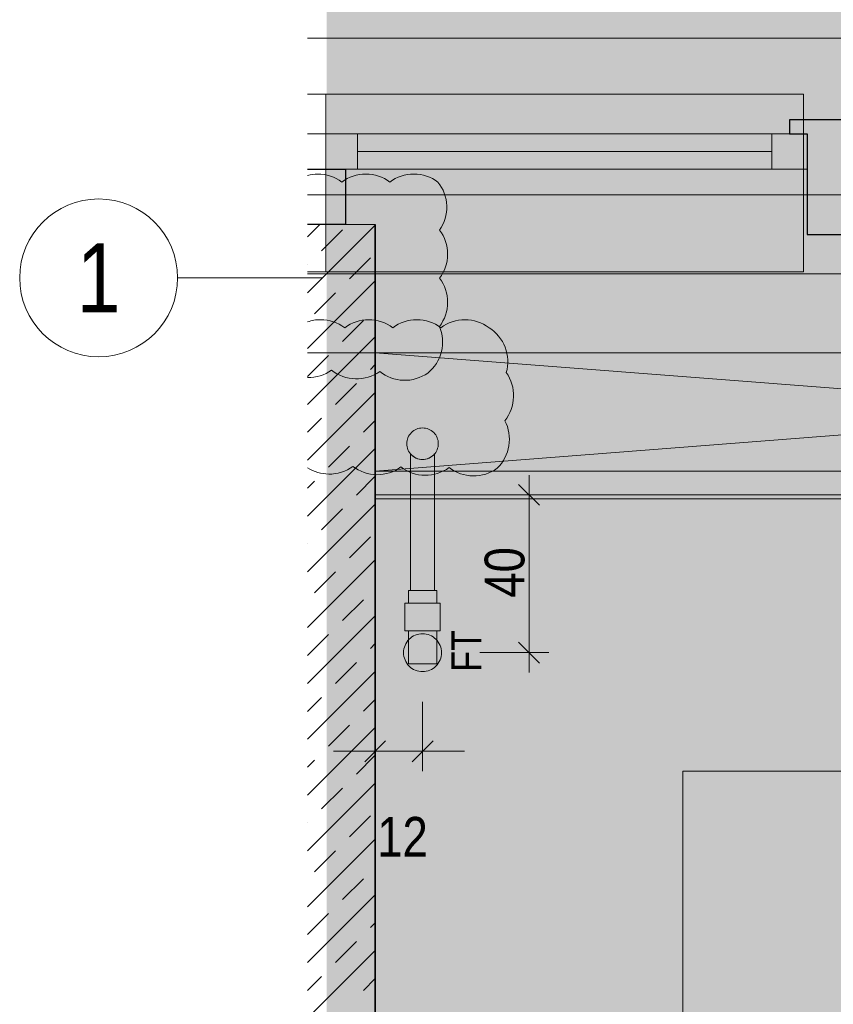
# Model space of a CAD drawing. Extents: x -620 to 300, y 62 to 1112.
# Tile 172 of 200: x -554 to -513, y 963 to 1012. Entities that reach past the tile are written whole.
import ezdxf
from ezdxf.enums import TextEntityAlignment as Align
from ezdxf.lldxf.tags import DXFTag

# ---------------------------------------------------------------- set-up
doc = ezdxf.new("R2010")
doc.units = 0
doc.layers.get('0').update_dxf_attribs({"lineweight": 13})
for name, color, linetype, lineweight, true_color in [('30 -33 Aussenwände- 7 Fassade_ Elemente', 7, 'Continuous', 9, 0x00aacc), ('30 -34 Innenwände- 1 tragend', 7, 'Continuous', 13, 0xdd0806), ('30 -35 Decken- 1 Konstruktion-Träger- Stahlbeton', 7, 'Continuous', 13, 0x33aa00), ('30 -35 Decken- 2.1 Treppen Innen 2D', 7, 'Continuous', 9, 0x599559), ('40 -47 Nutzungspez. Anlagen -4 Feuerlöschanlagen', 7, 'Continuous', 9, 0xff7fff), ('70 -76 Bemaßung- 2 Allgemein', 9, 'Continuous', 5, 0x808080), ('70 -77 Revision- 2 Wolken', 7, 'Continuous', 18, 0x944cff), ('iwb_Layout Achsbezeichung', 1, 'Continuous', 13, 0xff0000), ('iwb_Layout BA_Markierung', 7, 'Continuous', 9, 0xbadcdc)]:
    doc.layers.add(name, color=color, linetype=linetype, lineweight=lineweight, true_color=true_color)
doc.layers.add('70 -71 Achsen- 1 Gebäudeachsen', color=7, linetype='STRICHPUNKT2-A06CPVM0L0', lineweight=18)
doc.layers.add('Keine-A06CPVLYL0', color=7, linetype='Continuous', lineweight=9)
doc.styles.get("Standard").update_dxf_attribs({"font": 'ARIALN.TTF'})
tags = doc.linetypes.add('grob-A06CPVLVL0', pattern=[14, 3, -8, 3]).pattern_tags.tags
tags[8:9] = [DXFTag(74, 4), DXFTag(75, 0), DXFTag(340, '0'), DXFTag(46, 0.0), DXFTag(50, 0.0), DXFTag(44, 0.0), DXFTag(45, 0.0)]
tags[6:7] = [DXFTag(74, 4), DXFTag(75, 0), DXFTag(340, '0'), DXFTag(46, 0.0), DXFTag(50, 0.0), DXFTag(44, 0.0), DXFTag(45, 0.0)]
tags[4:5] = [DXFTag(74, 4), DXFTag(75, 0), DXFTag(340, '0'), DXFTag(46, 0.0), DXFTag(50, 0.0), DXFTag(44, 0.0), DXFTag(45, 0.0)]
tags = doc.linetypes.add('STRICHPUNKT2', pattern=[12.7, 6.35, -3.175, 0, -3.175]).pattern_tags.tags
tags[10:11] = [DXFTag(74, 4), DXFTag(75, 0), DXFTag(340, '0'), DXFTag(46, 0.0), DXFTag(50, 0.0), DXFTag(44, 0.0), DXFTag(45, 0.0)]
tags[8:9] = [DXFTag(74, 4), DXFTag(75, 0), DXFTag(340, '0'), DXFTag(46, 0.0), DXFTag(50, 0.0), DXFTag(44, 0.0), DXFTag(45, 0.0)]
tags[6:7] = [DXFTag(74, 4), DXFTag(75, 0), DXFTag(340, '0'), DXFTag(46, 0.0), DXFTag(50, 0.0), DXFTag(44, 0.0), DXFTag(45, 0.0)]
tags[4:5] = [DXFTag(74, 4), DXFTag(75, 0), DXFTag(340, '0'), DXFTag(46, 0.0), DXFTag(50, 0.0), DXFTag(44, 0.0), DXFTag(45, 0.0)]
tags = doc.linetypes.add('STRICHPUNKT2-A06CPVM0L0', pattern=[12.7, 6.35, -3.175, 0, -3.175]).pattern_tags.tags
tags[10:11] = [DXFTag(74, 4), DXFTag(75, 0), DXFTag(340, '0'), DXFTag(46, 0.0), DXFTag(50, 0.0), DXFTag(44, 0.0), DXFTag(45, 0.0)]
tags[8:9] = [DXFTag(74, 4), DXFTag(75, 0), DXFTag(340, '0'), DXFTag(46, 0.0), DXFTag(50, 0.0), DXFTag(44, 0.0), DXFTag(45, 0.0)]
tags[6:7] = [DXFTag(74, 4), DXFTag(75, 0), DXFTag(340, '0'), DXFTag(46, 0.0), DXFTag(50, 0.0), DXFTag(44, 0.0), DXFTag(45, 0.0)]
tags[4:5] = [DXFTag(74, 4), DXFTag(75, 0), DXFTag(340, '0'), DXFTag(46, 0.0), DXFTag(50, 0.0), DXFTag(44, 0.0), DXFTag(45, 0.0)]

# ---------------------------------------------------------------- blocks, each defined once
blk = doc.blocks.new('Polygon-A06CPVLNL0')
at = {"color": 0, "linetype": 'ByBlock', "lineweight": -2, "ltscale": 0.13}
blk.add_solid([(-459.485, 86.607), (-538.631, 86.396), (-459.318, 1083.814), (-538.631, 1083.814)], dxfattribs=at)
blk = doc.blocks.new('Referenz-A06CPVM1L0')
at = {"layer": '30 -33 Aussenwände- 7 Fassade_ Elemente', "color": 0, "linetype": 'Continuous', "ltscale": 0.13}
for p, q in [((-457.576, 1011.554), (-539.606, 1011.554)), ((-539.606, 1006.714), (-538.676, 1006.714)), ((-538.676, 1006.714), (-514.276, 1006.714)), ((-538.676, 1004.914), (-538.676, 1006.714)), ((-514.276, 1006.714), (-514.276, 1004.914)), ((-538.676, 1004.914), (-539.606, 1004.914)), ((-514.276, 1004.914), (-538.676, 1004.914)), ((-539.606, 995.614), (-460.676, 995.614))]:
    blk.add_line(p, q, dxfattribs=at)
at = {"layer": '30 -33 Aussenwände- 7 Fassade_ Elemente', "color": 0}
for p, q in [((-539.606, 1008.714), (-538.676, 1008.714)), ((-538.676, 1008.714), (-538.676, 1006.714)), ((-538.676, 1008.714), (-514.476, 1008.714)), ((-514.476, 1008.714), (-514.476, 1006.714)), ((-538.676, 1006.714), (-539.606, 1006.714)), ((-538.676, 1004.914), (-538.676, 1006.714)), ((-538.676, 1006.714), (-537.076, 1006.714)), ((-537.076, 1006.714), (-516.076, 1006.714)), ((-537.076, 1004.914), (-537.076, 1006.714)), ((-516.076, 1006.714), (-516.076, 1004.914)), ((-514.476, 1006.714), (-516.076, 1006.714)), ((-514.476, 1004.914), (-514.476, 1006.714)), ((-516.076, 1005.814), (-537.076, 1005.814)), ((-539.606, 1004.914), (-538.676, 1004.914)), ((-538.676, 999.714), (-538.676, 1004.914)), ((-537.076, 1004.914), (-538.676, 1004.914)), ((-516.076, 1004.914), (-537.076, 1004.914)), ((-516.076, 1004.914), (-514.476, 1004.914)), ((-514.476, 999.714), (-514.476, 1004.914)), ((-539.606, 999.714), (-538.676, 999.714)), ((-538.676, 999.714), (-514.476, 999.714))]:
    blk.add_line(p, q, dxfattribs=at)
at = {"layer": '30 -33 Aussenwände- 7 Fassade_ Elemente', "color": 0, "linetype": 'Continuous', "lineweight": 25, "ltscale": 0.25}
for p, q in [((-515.176, 1007.414), (-515.176, 1006.714)), ((-510.976, 1007.414), (-515.176, 1007.414)), ((-515.176, 1006.714), (-514.276, 1006.714)), ((-514.276, 1006.714), (-514.276, 1001.614)), ((-539.606, 1004.914), (-537.676, 1004.914)), ((-537.676, 1004.914), (-537.676, 1002.114)), ((-537.676, 1002.114), (-539.606, 1002.114)), ((-514.276, 1001.614), (-511.876, 1001.614))]:
    blk.add_line(p, q, dxfattribs=at)
at = {"layer": '30 -33 Aussenwände- 7 Fassade_ Elemente', "color": 0, "linetype": 'Continuous', "lineweight": 18, "ltscale": 0.18}
for p, q in [((-539.606, 1006.714), (-538.676, 1006.714)), ((-538.676, 1006.714), (-537.076, 1006.714)), ((-538.676, 1004.914), (-538.676, 1006.714)), ((-537.076, 1006.714), (-537.076, 1004.914)), ((-516.076, 1006.714), (-514.276, 1006.714)), ((-516.076, 1004.914), (-516.076, 1006.714)), ((-514.276, 1006.714), (-514.276, 1004.914)), ((-537.076, 1005.814), (-516.076, 1005.814)), ((-538.676, 1004.914), (-539.606, 1004.914)), ((-537.076, 1004.914), (-538.676, 1004.914)), ((-514.276, 1004.914), (-516.076, 1004.914))]:
    blk.add_line(p, q, dxfattribs=at)
at = {"layer": '30 -34 Innenwände- 1 tragend', "color": 0, "lineweight": 9}
for p, q in [((-539.606, 1001.481), (-538.974, 1002.114)), ((-539.606, 1001.481), (-538.974, 1002.114)), ((-539.606, 998.653), (-536.176, 1002.083)), ((-539.606, 998.653), (-536.176, 1002.083)), ((-538.897, 1000.776), (-537.837, 1001.837)), ((-538.897, 1000.776), (-537.837, 1001.837)), ((-539.606, 1000.067), (-539.604, 1000.069)), ((-539.606, 1000.067), (-539.604, 1000.069)), ((-537.483, 999.362), (-536.422, 1000.423)), ((-537.483, 999.362), (-536.422, 1000.423)), ((-539.606, 995.825), (-536.176, 999.255)), ((-539.606, 995.825), (-536.176, 999.255)), ((-539.251, 997.594), (-538.19, 998.655)), ((-539.251, 997.594), (-538.19, 998.655)), ((-537.837, 996.18), (-536.776, 997.241)), ((-537.837, 996.18), (-536.776, 997.241)), ((-539.606, 992.996), (-536.176, 996.426)), ((-539.606, 992.996), (-536.176, 996.426)), ((-539.604, 994.412), (-538.544, 995.473)), ((-539.604, 994.412), (-538.544, 995.473)), ((-536.422, 994.766), (-536.176, 995.012)), ((-536.422, 994.766), (-536.176, 995.012)), ((-538.19, 992.998), (-537.129, 994.059)), ((-538.19, 992.998), (-537.129, 994.059)), ((-539.606, 990.168), (-536.176, 993.598)), ((-539.606, 990.168), (-536.176, 993.598)), ((-539.606, 991.582), (-538.897, 992.291)), ((-539.606, 991.582), (-538.897, 992.291)), ((-536.776, 991.584), (-536.176, 992.184)), ((-536.776, 991.584), (-536.176, 992.184)), ((-539.606, 987.339), (-536.176, 990.769)), ((-539.606, 987.339), (-536.176, 990.769)), ((-538.544, 989.816), (-537.483, 990.877)), ((-538.544, 989.816), (-537.483, 990.877)), ((-539.606, 988.753), (-539.251, 989.109)), ((-539.606, 988.753), (-539.251, 989.109)), ((-537.129, 988.402), (-536.176, 989.355)), ((-537.129, 988.402), (-536.176, 989.355)), ((-539.606, 984.511), (-536.176, 987.941)), ((-539.606, 984.511), (-536.176, 987.941)), ((-538.897, 986.634), (-537.837, 987.695)), ((-538.897, 986.634), (-537.837, 987.695)), ((-537.483, 985.22), (-536.422, 986.281)), ((-537.483, 985.22), (-536.422, 986.281)), ((-539.606, 985.925), (-539.604, 985.927)), ((-539.606, 985.925), (-539.604, 985.927)), ((-539.606, 981.682), (-536.176, 985.113)), ((-539.606, 981.682), (-536.176, 985.113)), ((-539.251, 983.452), (-538.19, 984.513)), ((-539.251, 983.452), (-538.19, 984.513)), ((-537.837, 982.038), (-536.776, 983.099)), ((-537.837, 982.038), (-536.776, 983.099)), ((-539.606, 978.854), (-536.176, 982.284)), ((-539.606, 978.854), (-536.176, 982.284)), ((-539.604, 980.27), (-538.544, 981.331)), ((-539.604, 980.27), (-538.544, 981.331)), ((-536.422, 980.624), (-536.176, 980.87)), ((-536.422, 980.624), (-536.176, 980.87)), ((-538.19, 978.856), (-537.129, 979.917)), ((-538.19, 978.856), (-537.129, 979.917)), ((-539.606, 976.026), (-536.176, 979.456)), ((-539.606, 976.026), (-536.176, 979.456)), ((-539.606, 977.44), (-538.897, 978.149)), ((-539.606, 977.44), (-538.897, 978.149)), ((-536.776, 977.442), (-536.176, 978.041)), ((-536.776, 977.442), (-536.176, 978.041)), ((-539.606, 973.197), (-536.176, 976.627)), ((-539.606, 973.197), (-536.176, 976.627)), ((-538.544, 975.674), (-537.483, 976.735)), ((-538.544, 975.674), (-537.483, 976.735)), ((-537.129, 974.26), (-536.176, 975.213)), ((-537.129, 974.26), (-536.176, 975.213)), ((-539.606, 974.611), (-539.251, 974.967)), ((-539.606, 974.611), (-539.251, 974.967)), ((-539.606, 970.369), (-536.176, 973.799)), ((-539.606, 970.369), (-536.176, 973.799)), ((-538.897, 972.492), (-537.837, 973.553)), ((-538.897, 972.492), (-537.837, 973.553)), ((-537.483, 971.078), (-536.422, 972.138)), ((-537.483, 971.078), (-536.422, 972.138)), ((-539.606, 971.783), (-539.604, 971.785)), ((-539.606, 971.783), (-539.604, 971.785)), ((-539.606, 967.54), (-536.176, 970.97)), ((-539.606, 967.54), (-536.176, 970.97)), ((-539.251, 969.31), (-538.19, 970.371)), ((-539.251, 969.31), (-538.19, 970.371)), ((-537.837, 967.896), (-536.776, 968.956)), ((-537.837, 967.896), (-536.776, 968.956)), ((-539.606, 964.712), (-536.176, 968.142)), ((-539.606, 964.712), (-536.176, 968.142)), ((-539.604, 966.128), (-538.544, 967.189)), ((-539.604, 966.128), (-538.544, 967.189)), ((-536.422, 966.482), (-536.176, 966.728)), ((-536.422, 966.482), (-536.176, 966.728)), ((-538.19, 964.714), (-537.129, 965.774)), ((-538.19, 964.714), (-537.129, 965.774)), ((-539.606, 961.883), (-536.176, 965.314)), ((-539.606, 961.883), (-536.176, 965.314)), ((-539.606, 963.298), (-538.897, 964.007)), ((-539.606, 963.298), (-538.897, 964.007)), ((-536.776, 963.3), (-536.176, 963.899)), ((-536.776, 963.3), (-536.176, 963.899))]:
    blk.add_line(p, q, dxfattribs=at)
at = {"layer": '30 -34 Innenwände- 1 tragend', "color": 0, "linetype": 'Continuous', "lineweight": -2, "ltscale": 0.13}
for p, q in [((-539.606, 1002.114), (-536.176, 1002.114)), ((-536.176, 1002.114), (-536.176, 837.114))]:
    blk.add_line(p, q, dxfattribs=at)
at = {"layer": '30 -34 Innenwände- 1 tragend', "color": 0, "lineweight": 35}
blk.add_line((-536.176, 1002.114), (-536.176, 837.114), dxfattribs=at)
at = {"layer": '30 -35 Decken- 1 Konstruktion-Träger- Stahlbeton', "color": 0, "linetype": 'grob-A06CPVLVL0', "lineweight": -2, "ltscale": 0.13}
for p, q in [((34.824, 1003.614), (-539.606, 1003.614)), ((34.824, 995.614), (-539.606, 995.614))]:
    blk.add_line(p, q, dxfattribs=at)
at = {"layer": '30 -35 Decken- 2.1 Treppen Innen 2D', "color": 0}
for p, q in [((-536.176, 988.414), (-536.176, 989.614)), ((-536.176, 989.614), (-458.676, 989.614)), ((-458.676, 988.414), (-536.176, 988.414)), ((-458.676, 988.214), (-536.176, 988.214)), ((-536.176, 988.214), (-536.176, 960.614)), ((-474.276, 974.414), (-520.576, 974.414)), ((-520.576, 974.414), (-520.576, 882.014))]:
    blk.add_line(p, q, dxfattribs=at)
at = {"layer": '30 -35 Decken- 2.1 Treppen Innen 2D', "color": 0, "linetype": 'grob-A06CPVLVL0', "ltscale": 0.13}
for p, q in [((-458.676, 988.214), (-536.176, 988.214)), ((-536.176, 988.214), (-536.176, 957.814))]:
    blk.add_line(p, q, dxfattribs=at)
at = {"layer": '40 -47 Nutzungspez. Anlagen -4 Feuerlöschanlagen', "color": 0, "linetype": 'Continuous', "ltscale": 0.13}
for p, q in [((-534.395, 991.511), (-534.342, 991.569)), ((-534.342, 991.569), (-534.284, 991.622)), ((-534.284, 991.622), (-534.221, 991.669)), ((-534.221, 991.669), (-534.153, 991.709)), ((-534.153, 991.709), (-534.082, 991.743)), ((-534.082, 991.743), (-534.009, 991.769)), ((-534.009, 991.769), (-533.932, 991.788)), ((-533.932, 991.788), (-533.855, 991.8)), ((-533.855, 991.8), (-533.776, 991.804)), ((-533.776, 991.804), (-533.698, 991.8)), ((-533.698, 991.8), (-533.62, 991.788)), ((-533.62, 991.788), (-533.544, 991.769)), ((-533.544, 991.769), (-533.47, 991.743)), ((-533.47, 991.743), (-533.399, 991.709)), ((-533.399, 991.709), (-533.332, 991.669)), ((-533.332, 991.669), (-533.269, 991.622)), ((-533.269, 991.622), (-533.211, 991.569)), ((-533.211, 991.569), (-533.158, 991.511)), ((-534.576, 991.004), (-534.572, 991.082)), ((-534.572, 991.082), (-534.561, 991.16)), ((-534.561, 991.16), (-534.542, 991.236)), ((-534.542, 991.236), (-534.515, 991.31)), ((-534.515, 991.31), (-534.482, 991.381)), ((-534.482, 991.381), (-534.441, 991.448)), ((-534.441, 991.448), (-534.395, 991.511)), ((-533.158, 991.511), (-533.111, 991.448)), ((-533.111, 991.448), (-533.071, 991.381)), ((-533.071, 991.381), (-533.037, 991.31)), ((-533.037, 991.31), (-533.011, 991.236)), ((-533.011, 991.236), (-532.992, 991.16)), ((-532.992, 991.16), (-532.98, 991.082)), ((-532.98, 991.082), (-532.976, 991.004)), ((-534.572, 990.925), (-534.576, 991.004)), ((-534.561, 990.848), (-534.572, 990.925)), ((-534.542, 990.771), (-534.561, 990.848)), ((-534.515, 990.697), (-534.542, 990.771)), ((-534.482, 990.627), (-534.515, 990.697)), ((-534.441, 990.559), (-534.482, 990.627)), ((-534.395, 990.496), (-534.441, 990.559)), ((-533.111, 990.559), (-533.158, 990.496)), ((-533.071, 990.627), (-533.111, 990.559)), ((-533.037, 990.697), (-533.071, 990.627)), ((-533.011, 990.771), (-533.037, 990.697)), ((-532.992, 990.848), (-533.011, 990.771)), ((-532.98, 990.925), (-532.992, 990.848)), ((-532.976, 991.004), (-532.98, 990.925)), ((-534.342, 990.438), (-534.395, 990.496)), ((-534.384, 990.483), (-534.384, 983.567)), ((-534.284, 990.385), (-534.342, 990.438)), ((-534.221, 990.338), (-534.284, 990.385)), ((-534.153, 990.298), (-534.221, 990.338)), ((-534.082, 990.265), (-534.153, 990.298)), ((-534.009, 990.238), (-534.082, 990.265)), ((-533.932, 990.219), (-534.009, 990.238)), ((-533.855, 990.207), (-533.932, 990.219)), ((-533.776, 990.204), (-533.855, 990.207)), ((-533.698, 990.207), (-533.776, 990.204)), ((-533.62, 990.219), (-533.698, 990.207)), ((-533.544, 990.238), (-533.62, 990.219)), ((-533.47, 990.265), (-533.544, 990.238)), ((-533.399, 990.298), (-533.47, 990.265)), ((-533.332, 990.338), (-533.399, 990.298)), ((-533.269, 990.385), (-533.332, 990.338)), ((-533.211, 990.438), (-533.269, 990.385)), ((-533.158, 990.496), (-533.211, 990.438)), ((-533.169, 983.567), (-533.169, 990.483)), ((-534.494, 982.923), (-534.494, 983.567)), ((-534.494, 983.567), (-533.058, 983.567)), ((-534.384, 983.567), (-533.169, 983.567)), ((-533.058, 983.567), (-533.058, 982.923)), ((-534.666, 981.52), (-534.666, 982.923)), ((-534.666, 982.923), (-532.886, 982.923)), ((-533.058, 982.923), (-534.494, 982.923)), ((-532.886, 982.923), (-532.886, 981.52)), ((-532.886, 981.52), (-534.666, 981.52)), ((-534.52, 981.024), (-534.457, 981.094)), ((-534.494, 979.845), (-534.494, 981.52)), ((-534.494, 981.52), (-533.058, 981.52)), ((-534.457, 981.094), (-534.387, 981.157)), ((-534.387, 981.157), (-534.311, 981.214)), ((-534.311, 981.214), (-534.23, 981.262)), ((-534.23, 981.262), (-534.145, 981.303)), ((-534.145, 981.303), (-534.056, 981.334)), ((-534.056, 981.334), (-533.964, 981.357)), ((-533.964, 981.357), (-533.871, 981.371)), ((-533.871, 981.371), (-533.776, 981.376)), ((-533.776, 981.376), (-533.682, 981.371)), ((-533.682, 981.371), (-533.589, 981.357)), ((-533.589, 981.357), (-533.497, 981.334)), ((-533.497, 981.334), (-533.408, 981.303)), ((-533.408, 981.303), (-533.323, 981.262)), ((-533.323, 981.262), (-533.242, 981.214)), ((-533.242, 981.214), (-533.166, 981.157)), ((-533.166, 981.157), (-533.096, 981.094)), ((-533.096, 981.094), (-533.032, 981.024)), ((-533.058, 981.52), (-533.058, 979.845)), ((-534.734, 980.508), (-534.72, 980.601)), ((-534.72, 980.601), (-534.697, 980.693)), ((-534.697, 980.693), (-534.665, 980.782)), ((-534.665, 980.782), (-534.625, 980.867)), ((-534.625, 980.867), (-534.576, 980.948)), ((-534.576, 980.948), (-534.52, 981.024)), ((-533.032, 981.024), (-532.976, 980.948)), ((-532.976, 980.948), (-532.928, 980.867)), ((-532.928, 980.867), (-532.887, 980.782)), ((-532.887, 980.782), (-532.855, 980.693)), ((-532.855, 980.693), (-532.832, 980.601)), ((-532.832, 980.601), (-532.819, 980.508)), ((-534.739, 980.414), (-534.734, 980.508)), ((-534.734, 980.319), (-534.739, 980.414)), ((-534.72, 980.226), (-534.734, 980.319)), ((-534.697, 980.134), (-534.72, 980.226)), ((-534.665, 980.045), (-534.697, 980.134)), ((-532.855, 980.134), (-532.887, 980.045)), ((-532.832, 980.226), (-532.855, 980.134)), ((-532.819, 980.319), (-532.832, 980.226)), ((-532.819, 980.508), (-532.814, 980.414)), ((-532.814, 980.414), (-532.819, 980.319)), ((-534.625, 979.96), (-534.665, 980.045)), ((-534.576, 979.879), (-534.625, 979.96)), ((-534.52, 979.803), (-534.576, 979.879)), ((-534.457, 979.733), (-534.52, 979.803)), ((-533.058, 979.845), (-534.494, 979.845)), ((-534.387, 979.67), (-534.457, 979.733)), ((-534.311, 979.614), (-534.387, 979.67)), ((-534.23, 979.565), (-534.311, 979.614)), ((-534.145, 979.525), (-534.23, 979.565)), ((-533.323, 979.565), (-533.408, 979.525)), ((-533.242, 979.614), (-533.323, 979.565)), ((-533.166, 979.67), (-533.242, 979.614)), ((-533.096, 979.733), (-533.166, 979.67)), ((-533.032, 979.803), (-533.096, 979.733)), ((-532.976, 979.879), (-533.032, 979.803)), ((-532.928, 979.96), (-532.976, 979.879)), ((-532.887, 980.045), (-532.928, 979.96)), ((-534.056, 979.493), (-534.145, 979.525)), ((-533.964, 979.47), (-534.056, 979.493)), ((-533.871, 979.456), (-533.964, 979.47)), ((-533.776, 979.451), (-533.871, 979.456)), ((-533.682, 979.456), (-533.776, 979.451)), ((-533.589, 979.47), (-533.682, 979.456)), ((-533.497, 979.493), (-533.589, 979.47)), ((-533.408, 979.525), (-533.497, 979.493))]:
    blk.add_line(p, q, dxfattribs=at)
blk.add_ellipse((-533.776, 991.001), major_axis=(-0.607, -0.518), ratio=1, start_param=0, end_param=1.728588, dxfattribs=at)
at = {"layer": '70 -71 Achsen- 1 Gebäudeachsen', "color": 0, "linetype": 'STRICHPUNKT2-A06CPVM0L0', "ltscale": 0.18}
blk.add_line((-539.606, 999.614), (75.885, 999.614), dxfattribs=at)
at = {"layer": '70 -76 Bemaßung- 2 Allgemein', "color": 0, "linetype": 'Continuous', "ltscale": 0.13}
for p, q in [((-528.376, 989.414), (-528.376, 987.353)), ((-530.876, 988.414), (-527.376, 988.414)), ((-528.376, 981.474), (-528.376, 987.353)), ((-528.376, 979.414), (-528.376, 981.474)), ((-530.876, 980.414), (-527.376, 980.414)), ((-536.176, 977.914), (-536.176, 974.414)), ((-533.776, 977.914), (-533.776, 974.414)), ((-537.237, 975.414), (-538.297, 975.414)), ((-535.176, 975.414), (-537.237, 975.414)), ((-533.776, 975.414), (-536.176, 975.414)), ((-534.776, 975.414), (-532.716, 975.414)), ((-532.716, 975.414), (-531.655, 975.414))]:
    blk.add_line(p, q, dxfattribs=at)
at = {"layer": '70 -76 Bemaßung- 2 Allgemein', "color": 0, "linetype": 'Continuous', "lineweight": 20, "ltscale": 0.2}
for p, q in [((-528.907, 988.944), (-527.846, 987.883)), ((-527.846, 979.883), (-528.907, 980.944)), ((-535.646, 975.944), (-536.707, 974.883)), ((-534.307, 974.883), (-533.246, 975.944))]:
    blk.add_line(p, q, dxfattribs=at)
at = {"layer": '70 -77 Revision- 2 Wolken', "color": 0, "linetype": 'Continuous', "ltscale": 0.18}
for centre, major_axis, end_param in [((-539.091, 1002.638), (0, 2.032), 0.25641), ((-539.091, 1002.638), (1.219, 1.626), 0.643501), ((-536.653, 1002.638), (0, 2.032), 0.643501), ((-536.653, 1002.638), (1.219, 1.626), 0.643501), ((-534.214, 1002.638), (0, 2.032), 0.643501), ((-534.214, 1002.638), (1.219, 1.626), 0.643501), ((-534.579, 1002.991), (2.031, 0.068), 0.643501), ((-534.579, 1002.991), (1.665, -1.164), 0.643501), ((-534.54, 1000.608), (2.032, -0.001), 0.643501), ((-534.54, 1000.608), (1.625, -1.22), 0.643501), ((-534.54, 998.17), (2.032, -0.001), 0.643501), ((-534.54, 998.17), (1.625, -1.22), 0.643501), ((-538.942, 995.258), (0, 2.032), 0.333148), ((-538.942, 995.258), (1.219, 1.626), 0.643501), ((-536.503, 995.258), (0, 2.032), 0.643501), ((-536.503, 995.258), (1.219, 1.626), 0.643501), ((-534.065, 995.258), (0, 2.032), 0.643501), ((-534.065, 995.258), (1.219, 1.626), 0.643501), ((-531.627, 995.258), (0, 2.032), 0.643501), ((-531.627, 995.258), (1.219, 1.626), 0.643501), ((-534.789, 996.164), (1.971, -0.495), 0.643501), ((-531.486, 995.161), (1.896, 0.731), 0.643501), ((-534.789, 996.164), (1.28, -1.579), 0.643501), ((-531.486, 995.161), (1.955, -0.553), 0.643501), ((-539.553, 996.395), (-0.054, -2.031), 0.639447), ((-537.116, 996.321), (-1.268, -1.588), 0.643501), ((-537.116, 996.321), (-0.062, -2.031), 0.643501), ((-534.678, 996.247), (-1.268, -1.588), 0.643501), ((-534.678, 996.247), (-0.062, -2.031), 0.643501), ((-531.194, 993.441), (2.031, -0.064), 0.643501), ((-531.194, 993.441), (1.586, -1.27), 0.643501), ((-531.405, 991.224), (2.006, -0.321), 0.643501), ((-531.405, 991.224), (1.413, -1.461), 0.643501), ((-538.506, 991.496), (-1.1, -1.708), 0.55965), ((-538.506, 991.496), (-0.026, -2.032), 0.643501), ((-536.068, 991.466), (-1.24, -1.61), 0.643501), ((-536.068, 991.466), (-0.026, -2.032), 0.643501), ((-533.63, 991.435), (-1.24, -1.61), 0.643501), ((-533.63, 991.435), (-0.026, -2.032), 0.643501), ((-531.191, 991.404), (-1.24, -1.61), 0.643501), ((-531.191, 991.404), (-0.026, -2.032), 0.643501)]:
    blk.add_ellipse(centre, major_axis=major_axis, ratio=1, start_param=0, end_param=end_param, dxfattribs=at)
at = {"layer": 'Keine-A06CPVLYL0', "color": 0, "linetype": 'grob-A06CPVLVL0', "ltscale": 0.13}
for p, q in [((-536.176, 989.614), (-458.676, 995.614)), ((-458.676, 989.614), (-536.176, 995.614))]:
    blk.add_line(p, q, dxfattribs=at)
at = {"layer": '40 -47 Nutzungspez. Anlagen -4 Feuerlöschanlagen', "color": 0, "linetype": 'Continuous', "ltscale": 0.13, "insert": (-532.314, 979.446), "char_height": 1.51033, "attachment_point": 1, "rotation": 90}
blk.add_mtext('{\\fArial Narrow;FT}', dxfattribs=at)
at = {"layer": '70 -76 Bemaßung- 2 Allgemein', "color": 0, "linetype": 'Continuous', "ltscale": 0.13, "insert": (-530.627, 983.197), "char_height": 2.01377, "attachment_point": 1, "rotation": 90}
blk.add_mtext('{\\fArial Narrow;40}', dxfattribs=at)
at = {"layer": '70 -76 Bemaßung- 2 Allgemein', "color": 0, "linetype": 'Continuous', "ltscale": 0.13, "insert": (-536.076, 972.088), "char_height": 2.01377, "attachment_point": 1}
blk.add_mtext('{\\fArial Narrow;12}', dxfattribs=at)

msp = doc.modelspace()

# ---------------------------------------------------------------- linework, layer by layer
at = {"layer": 'iwb_Layout Achsbezeichung', "linetype": 'STRICHPUNKT2', "lineweight": 13, "ltscale": 0.39}
msp.add_line((-538.858, 999.409), (-546.193, 999.409), dxfattribs=at)
at = {"layer": 'iwb_Layout Achsbezeichung', "ltscale": 0.39}
msp.add_circle((-550.193, 999.409), 4, dxfattribs=at)

# ---------------------------------------------------------------- block references
at = {"color": 8, "lineweight": 13, "ltscale": 0.13, "true_color": 0x808080}
msp.add_blockref('Referenz-A06CPVM1L0', (0, 0), dxfattribs=at)
at = {"layer": 'iwb_Layout BA_Markierung', "ltscale": 0.13}
msp.add_blockref('Polygon-A06CPVLNL0', (0, 0), dxfattribs=at)

# ---------------------------------------------------------------- texts
at = {"layer": 'iwb_Layout Achsbezeichung', "ltscale": 0.39}
msp.add_text('1', height=3.5, dxfattribs=at).set_placement((-550.193, 999.409), align=Align.MIDDLE_CENTER)

doc.saveas('drawing.dxf')
